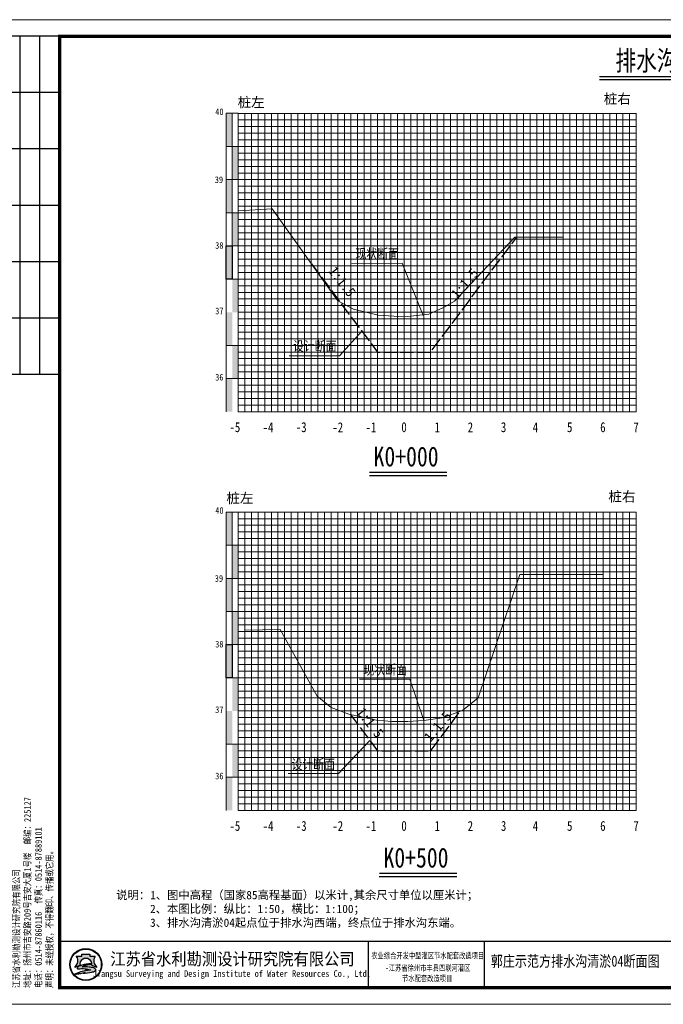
# Model space of a CAD drawing. Extents: x 464172 to 473094, y 3847158 to 3855433.
# Tile 85 of 98: x 470665 to 470859, y 3852269 to 3852566. Entities that reach past the tile are written whole.
import ezdxf
from ezdxf.enums import TextEntityAlignment as Align

# ---------------------------------------------------------------- set-up
doc = ezdxf.new("R2010")
doc.units = 0
doc.linetypes.add('4415', pattern=[5, 4, -1])
doc.layers.get('0').update_dxf_attribs({"linetype": 'CONTINUOUS'})
for name, color, linetype, lineweight in [('2', 61, 'CONTINUOUS', 30), ('3', 8, 'CONTINUOUS', 5), ('文字', 7, 'CONTINUOUS', 15)]:
    doc.layers.add(name, color=color, linetype=linetype, lineweight=lineweight)
for name, color, linetype in [('DIMTEX', 7, 'CONTINUOUS'), ('DMX', 1, 'CONTINUOUS'), ('断面', 7, 'CONTINUOUS')]:
    doc.layers.add(name, color=color, linetype=linetype)
doc.styles.add('-仿宋_GB2312', font='FangSong_GB2312.ttf')
doc.styles.add('STYLE2', font='txt', dxfattribs={"width": 0.8})
doc.styles.add('仿宋', font='FangSong_GB2312.ttf', dxfattribs={"width": 0.8})
doc.styles.add('仿宋体', font='FangSong_GB2312.ttf', dxfattribs={"width": 0.8})
doc.styles.add('宋体', font='txt')
doc.styles.add('等线体', font='simhei.ttf')

# ---------------------------------------------------------------- blocks, each defined once
blk = doc.blocks.new('TK')
h = blk.add_hatch(color=152)
h.dxf.hatch_style = 1
h.paths.add_polyline_path([(37.76634519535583, 12, 1), (28.08865389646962, 12, 1)])
h.paths.add_polyline_path([(37.60348109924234, 12, 1), (28.2515179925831, 12, 1)], flags=16)
h = blk.add_hatch(color=152)
h.dxf.hatch_style = 1
edge = h.paths.add_edge_path()
edge.add_arc((34.80941884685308, 9.57513306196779), 1.461698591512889, 43.31770961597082, 70.37003522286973)
edge.add_arc((33.42980450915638, 5.707128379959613), 5.568375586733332, 70.37003522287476, 84.52854590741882)
edge.add_arc((32.84297213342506, -0.4193509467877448), 11.72289597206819, 84.5285459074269, 95.17746754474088)
edge.add_arc((32.98455917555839, 9.871856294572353), 1.831337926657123, 111.7965680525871, 130.9174013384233, ccw=False)
edge.add_arc((34.88031159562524, 5.13131362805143), 6.936886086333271, 98.84274785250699, 111.79656805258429, ccw=False)
edge.add_arc((35.94667124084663, -1.723120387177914), 13.873772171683, 95.21036804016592, 98.84274785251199, ccw=False)
edge.add_ellipse((32.92749954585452, 12.29239219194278), major_axis=(-1.773815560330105, 0), ratio=0.8776980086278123, start_angle=172.6538623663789, end_angle=176.9129867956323)
edge.add_arc((34.51986391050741, 1.961408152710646), 10.24870363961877, 88.99992913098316, 98.52267106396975)
edge.add_arc((34.12653419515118, 4.586133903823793), 7.594670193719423, 98.5226710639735, 116.8491039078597)
edge.add_arc((31.25213164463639, 10.26438648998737), 1.230336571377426, 116.8491039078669, 139.2900683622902)
edge.add_arc((30.4676556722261, 10.93937889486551), 0.1954369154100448, 139.2900683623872, 263.050638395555)
edge.add_arc((30.65080526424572, 12.44199033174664), 1.70916902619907, 263.0506383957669, 272.136251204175)
edge.add_arc((31.81845295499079, -18.86063964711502), 29.61523112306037, 88.46268833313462, 92.13625120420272, ccw=False)
edge.add_arc((32.47617160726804, 5.646726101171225), 5.099041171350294, 68.07113774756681, 88.46268833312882, ccw=False)
edge.add_arc((36.58583429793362, -10.91731876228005), 21.4080615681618, 95.91294384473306, 98.79521578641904)
edge.add_arc((35.21854840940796, -2.080308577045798), 12.46590188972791, 98.79521578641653, 117.8496747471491)
edge.add_arc((93.71745628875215, -228.4932874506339), 245.9934265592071, 104.7703900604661, 105.15790668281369, ccw=False)
edge.add_line((31.00239690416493, 9.371353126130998), (30.1988762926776, 9.045501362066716))
edge.add_arc((51.56004769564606, -88.12407086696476), 99.48982566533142, 100.90627282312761, 102.39834375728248, ccw=False)
edge.add_line((32.73627937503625, 9.568770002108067), (32.12568198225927, 9.380185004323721))
edge.add_arc((29.81630978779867, 37.97211086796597), 28.68503833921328, 274.6177604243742, 279.6944367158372)
edge.add_arc((33.87653895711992, 14.20489681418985), 4.573507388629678, 279.694436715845, 287.6119267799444)
edge.add_arc((34.76080719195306, 11.41934212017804), 1.650966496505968, 287.6119267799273, 311.5140981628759)
edge.add_arc((35.67269695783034, 10.38914913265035), 0.2751610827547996, 311.5140981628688, 403.3177096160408)
edge = h.paths.add_edge_path()
edge.add_arc((37.34861352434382, 13.13700107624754), 2.066422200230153, 138.9741968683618, 204.1180883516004, ccw=False)
edge.add_line((35.78967558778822, 14.49339822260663), (34.09257231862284, 14.49339822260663))
edge.add_line((34.09257231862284, 14.49339822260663), (34.09257231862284, 15.08006279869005))
edge.add_line((34.09257231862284, 15.08006279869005), (31.76242677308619, 15.08006279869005))
edge.add_line((31.76242677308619, 15.08006279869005), (31.76242677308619, 14.49339822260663))
edge.add_line((31.76242677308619, 14.49339822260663), (30.06532350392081, 14.49339822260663))
edge.add_arc((28.50638556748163, 13.13700107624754), 2.066422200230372, -24.118088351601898, 41.0258031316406, ccw=False)
edge.add_arc((26.96985351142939, 13.82490731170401), 3.749914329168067, 314.34412131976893, 335.8819116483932, ccw=False)
edge.add_arc((28.92445619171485, 14.17747440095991), 3.106664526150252, 282.3877277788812, 290.1465811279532)
edge.add_arc((25.86021252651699, 22.52986678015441), 12.00340818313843, 290.1465811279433, 296.6495194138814)
edge.add_ellipse((32.92749954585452, 12.29239219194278), major_axis=(-1.773815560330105, 0), ratio=0.8776980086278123, start_angle=176.9129867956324, end_angle=378.37473811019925, ccw=False)
edge.add_ellipse((32.92749954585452, 12.29239219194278), major_axis=(-1.773815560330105, 0), ratio=0.8776980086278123, start_angle=172.653862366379, end_angle=176.9129867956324, ccw=False)
edge.add_ellipse((32.92749954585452, 12.29239219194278), major_axis=(-1.773815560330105, 0), ratio=0.8776980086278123, start_angle=161.6252618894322, end_angle=172.653862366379, ccw=False)
edge.add_arc((39.99478656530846, 22.52986678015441), 12.00340818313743, 243.3504805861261, 249.853418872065)
edge.add_arc((36.93054290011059, 14.17747440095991), 3.106664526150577, 249.8534188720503, 257.61227222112)
edge.add_arc((38.88514558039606, 13.82490731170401), 3.74991432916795, 204.1180883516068, 225.6558786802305, ccw=False)
at = {"lineweight": 0}
for p, q in [((0, 297), (420, 297)), ((420, 0), (0, 0))]:
    blk.add_line(p, q, dxfattribs=at)
for p, q in [((25, 292), (7, 292)), ((13, 292), (13, 190)), ((19, 292), (19, 190)), ((25, 275), (7, 275)), ((25, 258), (7, 258)), ((25, 241), (7, 241)), ((25, 224), (7, 224)), ((25, 207), (7, 207)), ((25, 190), (7, 190)), ((118, 19), (118, 5)), ((153, 19), (153, 5))]:
    blk.add_line(p, q)
at = {"lineweight": 0, "const_width": 1}
blk.add_lwpolyline([(25, 292), (415, 292), (415, 5), (25, 5)], close=True, dxfattribs=at)
at = {"lineweight": 0, "const_width": 0.4}
blk.add_lwpolyline([(415, 19), (25, 19)], dxfattribs=at)
at = {"color": 152}
for points in [[(31.24412181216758, 11.80161767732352, -0.02838203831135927), (29.99446309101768, 11.26089254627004, -0.03386732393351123), (29.59091690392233, 11.14313846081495, 0.09425397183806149), (30.39241989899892, 12.29262248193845, 0.2921547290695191), (30.06532350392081, 14.49339822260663), (31.76242677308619, 14.49339822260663), (31.76242677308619, 15.08006279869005), (34.09257231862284, 15.08006279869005), (34.09257231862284, 14.49339822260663), (35.78967558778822, 14.49339822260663, 0.29215472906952), (35.46257919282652, 12.29262248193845, 0.09425397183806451), (36.2640821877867, 11.14313846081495, -0.03386732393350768), (35.86053600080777, 11.26089254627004, -0.02838203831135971), (34.61087727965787, 11.80161767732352)], [(34.69874112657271, 12.20855064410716, 0.04157472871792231), (33.0009984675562, 12.09693843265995, 0.08013502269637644), (30.6964595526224, 11.36209164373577, 0.09823132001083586), (30.31951032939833, 11.06684867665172, 0.599439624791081), (30.44400935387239, 10.74537776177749, 0.03966424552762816), (30.71451621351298, 10.73400916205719, -0.01603031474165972), (32.61296833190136, 10.7439319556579, -0.08921046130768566), (34.38043466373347, 10.37684270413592, 0.01257694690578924), (33.31247064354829, 10.23900867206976, 0.08333285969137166), (29.39506013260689, 8.941746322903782, -0.001690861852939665), (31.00239690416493, 9.371353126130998), (30.1988762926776, 9.045501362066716, -0.006510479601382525), (32.73627937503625, 9.568770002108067), (32.12568198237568, 9.380185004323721, 0.02215480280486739), (34.64668864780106, 9.696699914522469, 0.03456031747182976), (35.26033732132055, 9.845760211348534, 0.1046726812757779), (35.85507491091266, 10.18311053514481, 0.4234638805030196), (35.87289335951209, 10.57792154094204, 0.1185893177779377), (35.30046801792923, 10.95188049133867, 0.06185687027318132), (33.96074808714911, 11.25013348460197, 0.04649815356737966), (31.78508714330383, 11.25571519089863, -0.08362449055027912), (32.30456102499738, 11.57226833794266, -0.05658197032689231), (33.81395195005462, 11.9857476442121, -0.01585057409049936), (34.68675527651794, 12.09332510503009)]]:
    blk.add_lwpolyline(points, format="xyb", dxfattribs=at)
for radius in [4.838845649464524, 4.675981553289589]:
    blk.add_circle((32.92749954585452, 12), radius, dxfattribs=at)
blk.add_arc((34.88031159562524, 5.13131362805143), 6.936886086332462, 98.84274785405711, 111.7965680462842, dxfattribs=at)
for start_param, end_param in [(2.820892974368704, 6.603884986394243), (3.013378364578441, 3.087714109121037)]:
    blk.add_ellipse((32.92749954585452, 12.29239219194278), major_axis=(-1.773815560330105, 0), ratio=0.8776980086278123, start_param=start_param, end_param=end_param, dxfattribs=at)
at = {"style": '宋体'}
for s, height, width, p in [('江苏省水利勘测设计研究院有限公司', 3.75, 0.9, (77.12731924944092, 13.75084589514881)), ('农业综合开发中型灌区节水配套改造项目', 1.8, 0.75, (136, 14.74047347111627)), ('-江苏省徐州市丰县四联河灌区', 1.8, 0.75, (136, 11.02926161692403)), ('Jiangsu Surveying and Design Institute of Water Resources Co., Ltd.', 2, 0.8, (76.9551912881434, 9.01340379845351)), ('节水配套改造项目', 1.8, 0.75, (135.8399052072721, 7.880905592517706))]:
    blk.add_text(s, height=height, dxfattribs=dict(at, width=width)).set_placement(p, align=Align.MIDDLE)
at = {"insert": (23.29513194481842, 4.918324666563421), "char_height": 2, "attachment_point": 7, "rotation": 90, "style": '仿宋'}
blk.add_mtext('江苏省水利勘测设计研究院有限公司\\P地址：扬州市吉安路209号吉安大厦1号楼  邮编：225127\\P电话：0514-87860116  传真：0514-87889101\\P声明：未经授权，不得翻印、传播或它用。', dxfattribs=at)

msp = doc.modelspace()

# ---------------------------------------------------------------- hatches: boundary and pattern name
at = {"linetype": 'Continuous'}
for points in [[(470727.6313161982, 3852537.488376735), (470729.4313161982, 3852537.488376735), (470729.4313161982, 3852527.488376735), (470727.6313161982, 3852527.488376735)], [(470729.4313161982, 3852527.488376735), (470731.2313161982, 3852527.488376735), (470731.2313161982, 3852517.488376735), (470729.4313161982, 3852517.488376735)], [(470727.6313161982, 3852517.488376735), (470729.4313161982, 3852517.488376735), (470729.4313161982, 3852507.488376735), (470727.6313161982, 3852507.488376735)], [(470729.4313161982, 3852507.488376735), (470731.2313161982, 3852507.488376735), (470731.2313161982, 3852497.488376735), (470729.4313161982, 3852497.488376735)], [(470727.6313161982, 3852497.488376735), (470729.4313161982, 3852497.488376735), (470729.4313161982, 3852487.488376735), (470727.6313161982, 3852487.488376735)], [(470729.4313161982, 3852487.488376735), (470731.2313161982, 3852487.488376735), (470731.2313161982, 3852477.488376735), (470729.4313161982, 3852477.488376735)], [(470727.6313161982, 3852477.488376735), (470729.4313161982, 3852477.488376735), (470729.4313161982, 3852467.488376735), (470727.6313161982, 3852467.488376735)], [(470729.4376769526, 3852467.513101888), (470731.2376769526, 3852467.513101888), (470731.2376769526, 3852457.513101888), (470729.4376769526, 3852457.513101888)], [(470727.6313161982, 3852457.484312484), (470729.4313161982, 3852457.484312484), (470729.4313161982, 3852447.484312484), (470727.6313161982, 3852447.484312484)], [(470727.6313161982, 3852417.209050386), (470729.4313161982, 3852417.209050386), (470729.4313161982, 3852407.209050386), (470727.6313161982, 3852407.209050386)], [(470729.4313161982, 3852407.209050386), (470731.2313161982, 3852407.209050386), (470731.2313161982, 3852397.209050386), (470729.4313161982, 3852397.209050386)], [(470727.6313161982, 3852397.209050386), (470729.4313161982, 3852397.209050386), (470729.4313161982, 3852387.209050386), (470727.6313161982, 3852387.209050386)], [(470729.4313161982, 3852387.209050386), (470731.2313161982, 3852387.209050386), (470731.2313161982, 3852377.209050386), (470729.4313161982, 3852377.209050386)], [(470727.6313161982, 3852377.209050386), (470729.4313161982, 3852377.209050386), (470729.4313161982, 3852367.209050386), (470727.6313161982, 3852367.209050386)], [(470729.4313161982, 3852367.209050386), (470731.2313161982, 3852367.209050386), (470731.2313161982, 3852357.209050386), (470729.4313161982, 3852357.209050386)], [(470727.6313161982, 3852357.209050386), (470729.4313161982, 3852357.209050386), (470729.4313161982, 3852347.209050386), (470727.6313161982, 3852347.209050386)], [(470729.4376769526, 3852347.233775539), (470731.2376769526, 3852347.233775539), (470731.2376769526, 3852337.233775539), (470729.4376769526, 3852337.233775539)], [(470727.6313161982, 3852337.204986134), (470729.4313161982, 3852337.204986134), (470729.4313161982, 3852327.204986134), (470727.6313161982, 3852327.204986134)]]:
    msp.add_hatch(color=7, dxfattribs=at).paths.add_polyline_path(points)

# ---------------------------------------------------------------- linework, layer by layer
at = {"color": 1, "linetype": '4415', "lineweight": 30, "flags": 128}
for points in [[(470753.3156496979, 3852492.042598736), (470773.2313161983, 3852465.488376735), (470789.2313161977, 3852465.488376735), (470815.1834377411, 3852500.09120546)], [(470764.9871429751, 3852356.20128135), (470773.2313161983, 3852345.209050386), (470789.2313161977, 3852345.209050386), (470798.1191357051, 3852357.059476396)]]:
    msp.add_lwpolyline(points, dxfattribs=at)
at = {"linetype": 'Continuous', "flags": 128}
for points in [[(470727.6313161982, 3852497.488376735), (470729.4313161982, 3852497.488376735), (470729.4313161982, 3852487.488376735), (470727.6313161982, 3852487.488376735)], [(470727.6313161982, 3852377.209050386), (470729.4313161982, 3852377.209050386), (470729.4313161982, 3852367.209050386), (470727.6313161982, 3852367.209050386)]]:
    msp.add_lwpolyline(points, close=True, dxfattribs=at)
at = {"linetype": 'Continuous', "lineweight": 20, "flags": 128}
for points in [[(470786.9733182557, 3852476.486180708), (470780.627380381, 3852492.261211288), (470765.4759906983, 3852492.234898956)], [(470768.5026693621, 3852471.793239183), (470761.7541007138, 3852464.363324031), (470746.602711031, 3852464.3370117)], [(470787.1935813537, 3852354.291162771), (470782.9881016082, 3852366.828128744), (470767.8367119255, 3852366.801816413)], [(470770.9087492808, 3852348.305806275), (470761.4809243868, 3852338.394687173), (470746.3295347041, 3852338.368374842)]]:
    msp.add_lwpolyline(points, dxfattribs=at)
at = {"layer": '2', "color": 7, "lineweight": 15}
for points in [[(470731.231316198, 3852537.422276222), (470851.231316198, 3852537.422276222)], [(470741.231316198, 3852537.488376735), (470741.231316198, 3852447.488376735)], [(470751.231316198, 3852537.488376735), (470751.231316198, 3852447.488376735)], [(470761.231316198, 3852537.488376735), (470761.231316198, 3852447.488376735)], [(470771.231316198, 3852537.488376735), (470771.231316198, 3852447.488376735)], [(470791.231316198, 3852537.488376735), (470791.231316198, 3852447.488376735)], [(470801.231316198, 3852537.488376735), (470801.231316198, 3852447.488376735)], [(470811.231316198, 3852537.488376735), (470811.231316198, 3852447.488376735)], [(470821.231316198, 3852537.488376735), (470821.231316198, 3852447.488376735)], [(470831.231316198, 3852537.488376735), (470831.231316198, 3852447.488376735)], [(470841.231316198, 3852537.488376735), (470841.231316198, 3852447.488376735)], [(470851.231316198, 3852537.488376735), (470851.231316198, 3852447.488376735)], [(470731.231316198, 3852527.488376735), (470851.231316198, 3852527.488376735)], [(470731.231316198, 3852517.488376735), (470851.231316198, 3852517.488376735)], [(470731.231316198, 3852507.488376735), (470851.231316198, 3852507.488376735)], [(470731.231316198, 3852497.488376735), (470851.231316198, 3852497.488376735)], [(470731.231316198, 3852477.488376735), (470851.231316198, 3852477.488376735)], [(470731.231316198, 3852447.488376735), (470851.231316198, 3852447.488376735)], [(470731.231316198, 3852417.142949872), (470851.231316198, 3852417.142949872)], [(470741.231316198, 3852417.209050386), (470741.231316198, 3852327.209050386)], [(470751.231316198, 3852417.209050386), (470751.231316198, 3852327.209050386)], [(470761.231316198, 3852417.209050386), (470761.231316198, 3852327.209050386)], [(470771.231316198, 3852417.209050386), (470771.231316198, 3852327.209050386)], [(470791.231316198, 3852417.209050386), (470791.231316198, 3852327.209050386)], [(470801.231316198, 3852417.209050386), (470801.231316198, 3852327.209050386)], [(470811.231316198, 3852417.209050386), (470811.231316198, 3852327.209050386)], [(470821.231316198, 3852417.209050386), (470821.231316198, 3852327.209050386)], [(470831.231316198, 3852417.209050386), (470831.231316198, 3852327.209050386)], [(470841.231316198, 3852417.209050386), (470841.231316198, 3852327.209050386)], [(470851.231316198, 3852417.209050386), (470851.231316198, 3852327.209050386)], [(470731.231316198, 3852407.209050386), (470851.231316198, 3852407.209050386)], [(470731.231316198, 3852397.209050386), (470851.231316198, 3852397.209050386)], [(470731.231316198, 3852387.209050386), (470851.231316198, 3852387.209050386)], [(470731.231316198, 3852377.209050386), (470851.231316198, 3852377.209050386)], [(470731.231316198, 3852357.209050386), (470851.231316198, 3852357.209050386)], [(470731.231316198, 3852327.209050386), (470851.231316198, 3852327.209050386)]]:
    msp.add_lwpolyline(points, dxfattribs=at)
at = {"layer": '2', "color": 3, "lineweight": 15}
for points in [[(470781.231316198, 3852537.488376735), (470781.231316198, 3852447.488376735)], [(470781.231316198, 3852417.209050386), (470781.231316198, 3852327.209050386)]]:
    msp.add_lwpolyline(points, dxfattribs=at)
at = {"layer": '2', "color": 7, "lineweight": 15, "flags": 128}
for points in [[(470731.231316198, 3852487.488376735), (470851.231316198, 3852487.488376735)], [(470731.231316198, 3852367.209050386), (470851.231316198, 3852367.209050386)]]:
    msp.add_lwpolyline(points, dxfattribs=at)
at = {"layer": '2', "color": 0, "lineweight": 15}
for points in [[(470731.231316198, 3852467.488376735), (470851.231316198, 3852467.488376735)], [(470731.231316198, 3852457.488376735), (470851.231316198, 3852457.488376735)], [(470731.231316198, 3852347.209050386), (470851.231316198, 3852347.209050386)], [(470731.231316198, 3852337.209050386), (470851.231316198, 3852337.209050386)]]:
    msp.add_lwpolyline(points, dxfattribs=at)
at = {"layer": '3', "lineweight": 5}
for points in [[(470731.231316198, 3852535.488376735), (470851.231316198, 3852535.488376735)], [(470733.231316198, 3852537.488376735), (470733.231316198, 3852447.488376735)], [(470735.231316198, 3852537.488376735), (470735.231316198, 3852447.488376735)], [(470737.231316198, 3852537.488376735), (470737.231316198, 3852447.488376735)], [(470739.231316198, 3852537.488376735), (470739.231316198, 3852447.488376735)], [(470743.231316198, 3852537.488376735), (470743.231316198, 3852447.488376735)], [(470745.231316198, 3852537.488376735), (470745.231316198, 3852447.488376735)], [(470747.231316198, 3852537.488376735), (470747.231316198, 3852447.488376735)], [(470749.231316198, 3852537.488376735), (470749.231316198, 3852447.488376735)], [(470753.231316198, 3852537.488376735), (470753.231316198, 3852447.488376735)], [(470755.231316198, 3852537.488376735), (470755.231316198, 3852447.488376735)], [(470757.231316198, 3852537.488376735), (470757.231316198, 3852447.488376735)], [(470759.231316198, 3852537.488376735), (470759.231316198, 3852447.488376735)], [(470763.231316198, 3852537.488376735), (470763.231316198, 3852447.488376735)], [(470765.231316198, 3852537.488376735), (470765.231316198, 3852447.488376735)], [(470767.231316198, 3852537.488376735), (470767.231316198, 3852447.488376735)], [(470769.231316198, 3852537.488376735), (470769.231316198, 3852447.488376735)], [(470773.231316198, 3852537.488376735), (470773.231316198, 3852447.488376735)], [(470775.231316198, 3852537.488376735), (470775.231316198, 3852447.488376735)], [(470777.231316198, 3852537.488376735), (470777.231316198, 3852447.488376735)], [(470779.231316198, 3852537.488376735), (470779.231316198, 3852447.488376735)], [(470783.231316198, 3852537.488376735), (470783.231316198, 3852447.488376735)], [(470785.231316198, 3852537.488376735), (470785.231316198, 3852447.488376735)], [(470787.231316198, 3852537.488376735), (470787.231316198, 3852447.488376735)], [(470789.231316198, 3852537.488376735), (470789.231316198, 3852447.488376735)], [(470793.231316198, 3852537.488376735), (470793.231316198, 3852447.488376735)], [(470795.231316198, 3852537.488376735), (470795.231316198, 3852447.488376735)], [(470797.231316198, 3852537.488376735), (470797.231316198, 3852447.488376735)], [(470799.231316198, 3852537.488376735), (470799.231316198, 3852447.488376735)], [(470803.231316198, 3852537.488376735), (470803.231316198, 3852447.488376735)], [(470805.231316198, 3852537.488376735), (470805.231316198, 3852447.488376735)], [(470807.231316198, 3852537.488376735), (470807.231316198, 3852447.488376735)], [(470809.231316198, 3852537.488376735), (470809.231316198, 3852447.488376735)], [(470813.231316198, 3852537.488376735), (470813.231316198, 3852447.488376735)], [(470815.231316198, 3852537.488376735), (470815.231316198, 3852447.488376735)], [(470817.231316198, 3852537.488376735), (470817.231316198, 3852447.488376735)], [(470819.231316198, 3852537.488376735), (470819.231316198, 3852447.488376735)], [(470823.231316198, 3852537.488376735), (470823.231316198, 3852447.488376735)], [(470825.231316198, 3852537.488376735), (470825.231316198, 3852447.488376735)], [(470827.231316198, 3852537.488376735), (470827.231316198, 3852447.488376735)], [(470829.231316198, 3852537.488376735), (470829.231316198, 3852447.488376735)], [(470833.231316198, 3852537.488376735), (470833.231316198, 3852447.488376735)], [(470835.231316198, 3852537.488376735), (470835.231316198, 3852447.488376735)], [(470837.231316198, 3852537.488376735), (470837.231316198, 3852447.488376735)], [(470839.231316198, 3852537.488376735), (470839.231316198, 3852447.488376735)], [(470843.231316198, 3852537.488376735), (470843.231316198, 3852447.488376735)], [(470845.231316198, 3852537.488376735), (470845.231316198, 3852447.488376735)], [(470847.231316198, 3852537.488376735), (470847.231316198, 3852447.488376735)], [(470849.231316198, 3852537.488376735), (470849.231316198, 3852447.488376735)], [(470731.231316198, 3852533.488376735), (470851.231316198, 3852533.488376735)], [(470731.231316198, 3852531.488376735), (470851.231316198, 3852531.488376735)], [(470731.231316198, 3852529.488376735), (470851.231316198, 3852529.488376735)], [(470731.231316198, 3852525.488376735), (470851.231316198, 3852525.488376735)], [(470731.231316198, 3852523.488376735), (470851.231316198, 3852523.488376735)], [(470731.231316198, 3852521.488376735), (470851.231316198, 3852521.488376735)], [(470731.231316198, 3852519.488376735), (470851.231316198, 3852519.488376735)], [(470731.231316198, 3852515.488376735), (470851.231316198, 3852515.488376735)], [(470731.231316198, 3852513.488376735), (470851.231316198, 3852513.488376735)], [(470731.231316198, 3852511.488376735), (470851.231316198, 3852511.488376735)], [(470731.231316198, 3852509.488376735), (470851.231316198, 3852509.488376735)], [(470731.231316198, 3852505.488376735), (470851.231316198, 3852505.488376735)], [(470731.231316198, 3852503.488376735), (470851.231316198, 3852503.488376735)], [(470731.231316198, 3852501.488376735), (470851.231316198, 3852501.488376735)], [(470731.231316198, 3852499.488376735), (470851.231316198, 3852499.488376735)], [(470731.231316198, 3852495.488376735), (470851.231316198, 3852495.488376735)], [(470731.231316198, 3852493.488376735), (470851.231316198, 3852493.488376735)], [(470731.231316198, 3852491.488376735), (470851.231316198, 3852491.488376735)], [(470731.231316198, 3852489.488376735), (470851.231316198, 3852489.488376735)], [(470731.231316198, 3852485.488376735), (470851.231316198, 3852485.488376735)], [(470731.231316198, 3852483.488376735), (470851.231316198, 3852483.488376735)], [(470731.231316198, 3852481.488376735), (470851.231316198, 3852481.488376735)], [(470731.231316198, 3852479.488376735), (470851.231316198, 3852479.488376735)], [(470731.231316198, 3852475.488376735), (470851.231316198, 3852475.488376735)], [(470731.231316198, 3852473.488376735), (470851.231316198, 3852473.488376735)], [(470731.231316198, 3852471.488376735), (470851.231316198, 3852471.488376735)], [(470731.231316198, 3852469.488376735), (470851.231316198, 3852469.488376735)], [(470731.231316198, 3852465.488376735), (470851.231316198, 3852465.488376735)], [(470731.231316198, 3852463.488376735), (470851.231316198, 3852463.488376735)], [(470731.231316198, 3852461.488376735), (470851.231316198, 3852461.488376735)], [(470731.231316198, 3852459.488376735), (470851.231316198, 3852459.488376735)], [(470731.231316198, 3852455.488376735), (470851.231316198, 3852455.488376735)], [(470731.231316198, 3852453.488376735), (470851.231316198, 3852453.488376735)], [(470731.231316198, 3852451.488376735), (470851.231316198, 3852451.488376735)], [(470731.231316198, 3852449.488376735), (470851.231316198, 3852449.488376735)], [(470733.231316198, 3852417.209050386), (470733.231316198, 3852327.209050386)], [(470735.231316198, 3852417.209050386), (470735.231316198, 3852327.209050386)], [(470737.231316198, 3852417.209050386), (470737.231316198, 3852327.209050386)], [(470739.231316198, 3852417.209050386), (470739.231316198, 3852327.209050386)], [(470743.231316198, 3852417.209050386), (470743.231316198, 3852327.209050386)], [(470745.231316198, 3852417.209050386), (470745.231316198, 3852327.209050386)], [(470747.231316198, 3852417.209050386), (470747.231316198, 3852327.209050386)], [(470749.231316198, 3852417.209050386), (470749.231316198, 3852327.209050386)], [(470753.231316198, 3852417.209050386), (470753.231316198, 3852327.209050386)], [(470755.231316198, 3852417.209050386), (470755.231316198, 3852327.209050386)], [(470757.231316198, 3852417.209050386), (470757.231316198, 3852327.209050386)], [(470759.231316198, 3852417.209050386), (470759.231316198, 3852327.209050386)], [(470763.231316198, 3852417.209050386), (470763.231316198, 3852327.209050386)], [(470765.231316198, 3852417.209050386), (470765.231316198, 3852327.209050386)], [(470767.231316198, 3852417.209050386), (470767.231316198, 3852327.209050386)], [(470769.231316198, 3852417.209050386), (470769.231316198, 3852327.209050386)], [(470773.231316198, 3852417.209050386), (470773.231316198, 3852327.209050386)], [(470775.231316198, 3852417.209050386), (470775.231316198, 3852327.209050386)], [(470777.231316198, 3852417.209050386), (470777.231316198, 3852327.209050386)], [(470779.231316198, 3852417.209050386), (470779.231316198, 3852327.209050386)], [(470783.231316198, 3852417.209050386), (470783.231316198, 3852327.209050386)], [(470785.231316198, 3852417.209050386), (470785.231316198, 3852327.209050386)], [(470787.231316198, 3852417.209050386), (470787.231316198, 3852327.209050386)], [(470789.231316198, 3852417.209050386), (470789.231316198, 3852327.209050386)], [(470793.231316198, 3852417.209050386), (470793.231316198, 3852327.209050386)], [(470795.231316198, 3852417.209050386), (470795.231316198, 3852327.209050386)], [(470797.231316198, 3852417.209050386), (470797.231316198, 3852327.209050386)], [(470799.231316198, 3852417.209050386), (470799.231316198, 3852327.209050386)], [(470803.231316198, 3852417.209050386), (470803.231316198, 3852327.209050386)], [(470805.231316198, 3852417.209050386), (470805.231316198, 3852327.209050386)], [(470807.231316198, 3852417.209050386), (470807.231316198, 3852327.209050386)], [(470809.231316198, 3852417.209050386), (470809.231316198, 3852327.209050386)], [(470813.231316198, 3852417.209050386), (470813.231316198, 3852327.209050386)], [(470815.231316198, 3852417.209050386), (470815.231316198, 3852327.209050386)], [(470817.231316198, 3852417.209050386), (470817.231316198, 3852327.209050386)], [(470819.231316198, 3852417.209050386), (470819.231316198, 3852327.209050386)], [(470823.231316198, 3852417.209050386), (470823.231316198, 3852327.209050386)], [(470825.231316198, 3852417.209050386), (470825.231316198, 3852327.209050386)], [(470827.231316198, 3852417.209050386), (470827.231316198, 3852327.209050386)], [(470829.231316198, 3852417.209050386), (470829.231316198, 3852327.209050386)], [(470833.231316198, 3852417.209050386), (470833.231316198, 3852327.209050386)], [(470835.231316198, 3852417.209050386), (470835.231316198, 3852327.209050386)], [(470837.231316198, 3852417.209050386), (470837.231316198, 3852327.209050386)], [(470839.231316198, 3852417.209050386), (470839.231316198, 3852327.209050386)], [(470843.231316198, 3852417.209050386), (470843.231316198, 3852327.209050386)], [(470845.231316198, 3852417.209050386), (470845.231316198, 3852327.209050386)], [(470847.231316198, 3852417.209050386), (470847.231316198, 3852327.209050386)], [(470849.231316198, 3852417.209050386), (470849.231316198, 3852327.209050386)], [(470731.231316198, 3852415.209050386), (470851.231316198, 3852415.209050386)], [(470731.231316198, 3852413.209050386), (470851.231316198, 3852413.209050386)], [(470731.231316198, 3852411.209050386), (470851.231316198, 3852411.209050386)], [(470731.231316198, 3852409.209050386), (470851.231316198, 3852409.209050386)], [(470731.231316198, 3852405.209050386), (470851.231316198, 3852405.209050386)], [(470731.231316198, 3852403.209050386), (470851.231316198, 3852403.209050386)], [(470731.231316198, 3852401.209050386), (470851.231316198, 3852401.209050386)], [(470731.231316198, 3852399.209050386), (470851.231316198, 3852399.209050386)], [(470731.231316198, 3852395.209050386), (470851.231316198, 3852395.209050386)], [(470731.231316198, 3852393.209050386), (470851.231316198, 3852393.209050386)], [(470731.231316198, 3852391.209050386), (470851.231316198, 3852391.209050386)], [(470731.231316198, 3852389.209050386), (470851.231316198, 3852389.209050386)], [(470731.231316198, 3852385.209050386), (470851.231316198, 3852385.209050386)], [(470731.231316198, 3852383.209050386), (470851.231316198, 3852383.209050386)], [(470731.231316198, 3852381.209050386), (470851.231316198, 3852381.209050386)], [(470731.231316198, 3852379.209050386), (470851.231316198, 3852379.209050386)], [(470731.231316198, 3852375.209050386), (470851.231316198, 3852375.209050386)], [(470731.231316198, 3852373.209050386), (470851.231316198, 3852373.209050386)], [(470731.231316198, 3852371.209050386), (470851.231316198, 3852371.209050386)], [(470731.231316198, 3852369.209050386), (470851.231316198, 3852369.209050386)], [(470731.231316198, 3852365.209050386), (470851.231316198, 3852365.209050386)], [(470731.231316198, 3852363.209050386), (470851.231316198, 3852363.209050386)], [(470731.231316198, 3852361.209050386), (470851.231316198, 3852361.209050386)], [(470731.231316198, 3852359.209050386), (470851.231316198, 3852359.209050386)], [(470731.231316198, 3852355.209050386), (470851.231316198, 3852355.209050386)], [(470731.231316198, 3852353.209050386), (470851.231316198, 3852353.209050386)], [(470731.231316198, 3852351.209050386), (470851.231316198, 3852351.209050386)], [(470731.231316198, 3852349.209050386), (470851.231316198, 3852349.209050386)], [(470731.231316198, 3852345.209050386), (470851.231316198, 3852345.209050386)], [(470731.231316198, 3852343.209050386), (470851.231316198, 3852343.209050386)], [(470731.231316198, 3852341.209050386), (470851.231316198, 3852341.209050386)], [(470731.231316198, 3852339.209050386), (470851.231316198, 3852339.209050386)], [(470731.231316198, 3852335.209050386), (470851.231316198, 3852335.209050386)], [(470731.231316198, 3852333.209050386), (470851.231316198, 3852333.209050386)], [(470731.231316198, 3852331.209050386), (470851.231316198, 3852331.209050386)], [(470731.231316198, 3852329.209050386), (470851.231316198, 3852329.209050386)]]:
    msp.add_lwpolyline(points, dxfattribs=at)
at = {"layer": '3', "color": 0, "lineweight": 5}
for points in [[(470727.6313161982, 3852467.488376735), (470851.231316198, 3852467.488376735)], [(470727.6313161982, 3852457.488376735), (470851.231316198, 3852457.488376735)], [(470727.6313161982, 3852347.209050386), (470851.231316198, 3852347.209050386)], [(470727.6313161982, 3852337.209050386), (470851.231316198, 3852337.209050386)]]:
    msp.add_lwpolyline(points, dxfattribs=at)
at = {"layer": 'DIMTEX', "linetype": 'Continuous'}
for p, q in [((470840.1727687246, 3852547.686298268), (470911.4644438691, 3852547.686298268)), ((470770.7877115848, 3852428.279925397), (470794.1327968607, 3852428.279925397)), ((470773.7763763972, 3852307.276720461), (470797.1214616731, 3852307.276720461))]:
    msp.add_line(p, q, dxfattribs=at)
at = {"layer": 'DIMTEX', "color": 1, "linetype": 'Continuous'}
for p, q in [((470840.1932615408, 3852548.648740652), (470911.4644438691, 3852548.648740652)), ((470770.8082033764, 3852429.24231966), (470794.1327968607, 3852429.24231966)), ((470773.7968681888, 3852308.239114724), (470797.1214616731, 3852308.239114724))]:
    msp.add_line(p, q, dxfattribs=at)
at = {"layer": 'DMX', "color": 7, "linetype": 'Continuous', "lineweight": 15, "flags": 128}
for points in [[(470731.231316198, 3852508.100864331), (470741.4642496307, 3852508.688376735), (470761.2365462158, 3852480.917374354), (470765.9486193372, 3852478.400540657), (470773.4112805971, 3852476.65073852), (470781.2242496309, 3852476.088376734), (470788.7223868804, 3852476.883984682), (470793.1563950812, 3852478.964051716), (470796.4155163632, 3852480.840962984), (470814.5942496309, 3852500.088376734), (470829.231316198, 3852500.158650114)], [(470733.231316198, 3852381.597641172), (470743.9035175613, 3852381.809050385), (470755.0582948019, 3852361.717107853), (470759.2918958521, 3852358.301939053), (470764.6001802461, 3852356.2853354), (470772.9471380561, 3852354.472252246), (470777.5339567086, 3852354.076882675), (470782.3635175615, 3852354.009050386), (470787.1935813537, 3852354.291162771), (470792.7022728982, 3852355.137341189), (470798.8222062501, 3852357.308955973), (470803.5868862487, 3852361.178033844), (470816.1235175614, 3852398.409050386), (470841.231316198, 3852398.409050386)]]:
    msp.add_lwpolyline(points, dxfattribs=at)
at = {"layer": '断面', "color": 3, "lineweight": 15}
for points in [[(470731.231316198, 3852537.488376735), (470727.6313161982, 3852537.488376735)], [(470727.6313161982, 3852537.488376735), (470727.6313161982, 3852447.488376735)], [(470729.4313161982, 3852537.488376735), (470729.4313161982, 3852487.488376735)], [(470731.231316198, 3852537.488376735), (470731.231316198, 3852447.488376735)], [(470731.231316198, 3852527.488376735), (470727.6313161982, 3852527.488376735)], [(470731.231316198, 3852517.488376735), (470727.6313161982, 3852517.488376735)], [(470731.231316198, 3852507.488376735), (470727.6313161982, 3852507.488376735)], [(470731.231316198, 3852497.488376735), (470727.6313161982, 3852497.488376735)], [(470727.6313161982, 3852487.488376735), (470731.231316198, 3852487.488376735)], [(470731.231316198, 3852417.209050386), (470727.6313161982, 3852417.209050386)], [(470727.6313161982, 3852417.209050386), (470727.6313161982, 3852327.209050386)], [(470729.4313161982, 3852417.209050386), (470729.4313161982, 3852367.209050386)], [(470731.231316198, 3852417.209050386), (470731.231316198, 3852327.209050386)], [(470731.231316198, 3852407.209050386), (470727.6313161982, 3852407.209050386)], [(470731.231316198, 3852397.209050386), (470727.6313161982, 3852397.209050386)], [(470731.231316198, 3852387.209050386), (470727.6313161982, 3852387.209050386)], [(470731.231316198, 3852377.209050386), (470727.6313161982, 3852377.209050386)], [(470727.6313161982, 3852367.209050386), (470731.231316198, 3852367.209050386)]]:
    msp.add_lwpolyline(points, dxfattribs=at)
at = {"layer": '断面', "color": 7, "lineweight": 15}
for points in [[(470731.231316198, 3852487.488376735), (470851.231316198, 3852487.488376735)], [(470731.231316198, 3852367.209050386), (470851.231316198, 3852367.209050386)]]:
    msp.add_lwpolyline(points, dxfattribs=at)

# ---------------------------------------------------------------- block references
at = {"layer": '断面', "xscale": 1.000049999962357, "yscale": 1.000049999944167, "zscale": 1.000049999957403}
msp.add_blockref('TK', (470652.362355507, 3852268.720227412), dxfattribs=at)

# ---------------------------------------------------------------- texts
at = {"style": '等线体'}
for s, p in [('桩左', (470731.0580968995, 3852539.323826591)), ('桩右', (470841.4330209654, 3852540.368008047)), ('桩左', (470727.6590373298, 3852419.907127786)), ('桩右', (470842.8430711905, 3852420.399543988))]:
    msp.add_text(s, height=3, dxfattribs=at).set_placement(p)
at = {"linetype": 'Continuous', "char_height": 3, "width": 37.93252298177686, "attachment_point": 1, "style": '仿宋体'}
for s, insert in [('现状断面', (470766.6148451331, 3852496.609849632)), ('设计断面', (470747.7774224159, 3852468.765435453)), ('现状断面', (470768.9755663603, 3852371.176767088)), ('设计断面', (470747.3105742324, 3852342.638024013))]:
    msp.add_mtext(s, dxfattribs=dict(at, insert=insert))
at = {"insert": (470694.4586049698, 3852302.923705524), "char_height": 2.5, "attachment_point": 1, "style": '仿宋体'}
msp.add_mtext('{\\W1;说明：1、图中高程（国家85高程基面）以米计,其余尺寸单位以厘米计；\\P      2、本图比例：纵比：1:50，横比：1:100；\\P      3、排水沟清淤04起点位于排水沟西端，终点位于排水沟东端。 }', dxfattribs=at)
at = {"layer": 'DIMTEX', "linetype": 'Continuous', "style": 'STYLE2', "width": 0.8}
for s, height, p in [('排水沟清淤04断面图', 6.000299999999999, (470844.9482450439, 3852550.374460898)), ('K0+000', 6, (470772.0544109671, 3852430.967953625)), ('K0+500', 6, (470775.0430757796, 3852309.964748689))]:
    msp.add_text(s, height=height, dxfattribs=at).set_placement(p)
at = {"layer": '文字', "color": 7, "style": '-仿宋_GB2312', "width": 0.8}
msp.add_text('郭庄示范方排水沟清淤04断面图', height=3.332746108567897, dxfattribs=at).set_placement((470807.3805765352, 3852280.083578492))
at = {"layer": '断面', "color": 7, "style": '等线体', "width": 0.8}
for s, p in [('40', (470724.3297190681, 3852536.364858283)), ('39', (470724.1781279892, 3852515.854846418)), ('38', (470724.2946791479, 3852496.040444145)), ('37', (470724.2946791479, 3852476.284040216)), ('36', (470724.2946791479, 3852456.284040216)), ('40', (470724.3297190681, 3852416.085531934)), ('39', (470724.1781279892, 3852395.575520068)), ('38', (470724.2946791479, 3852375.761117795)), ('37', (470724.2946791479, 3852356.004713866)), ('36', (470724.2946791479, 3852336.004713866))]:
    msp.add_text(s, height=2, dxfattribs=at).set_placement(p, align=Align.BOTTOM_LEFT)
at = {"layer": '断面', "color": 7, "style": '仿宋体'}
for rotation, p in [(307.8423377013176, (470762.5789566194, 3852486.736172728)), (50.19763166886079, (470799.5271478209, 3852486.162826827)), (307.8423377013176, (470770.9914314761, 3852353.725741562)), (50.19763166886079, (470791.3763470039, 3852352.538209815))]:
    msp.add_text('1:1.5', height=3, rotation=rotation, dxfattribs=at).set_placement(p, align=Align.MIDDLE)
at = {"layer": '断面', "color": 7, "style": '等线体', "width": 0.8}
for s, p in [('-5', (470730.2212126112, 3852442.795570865)), ('-4', (470740.2212126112, 3852442.795570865)), ('-3', (470750.2212126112, 3852442.795570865)), ('-2', (470761.2313161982, 3852442.795570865)), ('-1', (470771.2313161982, 3852442.795570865)), ('0', (470781.2313161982, 3852442.795570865)), ('1', (470791.2313161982, 3852442.795570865)), ('2', (470801.2313161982, 3852442.795570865)), ('3', (470811.2313161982, 3852442.795570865)), ('4', (470820.8563119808, 3852442.795570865)), ('5', (470831.1773031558, 3852442.795570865)), ('6', (470841.1773031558, 3852442.795570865)), ('7', (470851.1773031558, 3852442.795570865)), ('-5', (470730.2212126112, 3852322.516244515)), ('-4', (470740.2212126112, 3852322.516244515)), ('-3', (470750.2212126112, 3852322.516244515)), ('-2', (470761.2313161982, 3852322.516244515)), ('-1', (470771.2313161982, 3852322.516244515)), ('0', (470781.2313161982, 3852322.516244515)), ('1', (470791.2313161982, 3852322.516244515)), ('2', (470801.2313161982, 3852322.516244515)), ('3', (470811.2313161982, 3852322.516244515)), ('4', (470820.8563119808, 3852322.516244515)), ('5', (470831.1773031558, 3852322.516244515)), ('6', (470841.1773031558, 3852322.516244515)), ('7', (470851.1773031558, 3852322.516244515))]:
    msp.add_text(s, height=3, dxfattribs=at).set_placement(p, align=Align.MIDDLE)

doc.saveas('drawing.dxf')
